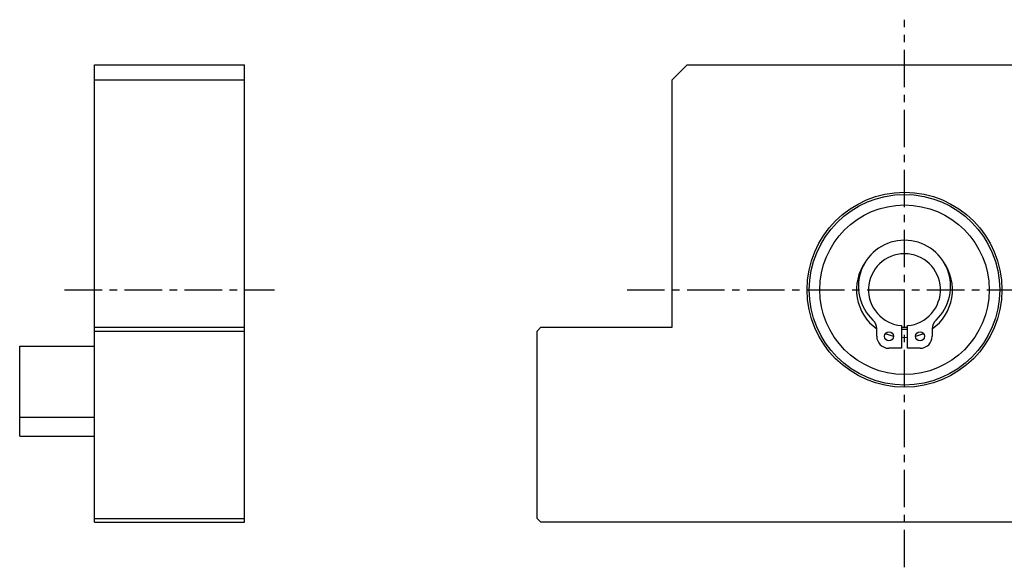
# Model space of a CAD drawing. Header units: millimetres. Extents: x 1656 to 2073, y 907 to 1202.
# Tile 2 of 3: x 1864 to 1996, y 969 to 1042. Entities that reach past the tile are written whole.
import ezdxf

# ---------------------------------------------------------------- set-up
doc = ezdxf.new("R2010")
doc.units = ezdxf.units.MM
doc.linetypes.add('CENTER', pattern=[2, 1.25, -0.25, 0.25, -0.25])
doc.layers.add('S1', color=1, linetype='CENTER')

msp = doc.modelspace()

# ---------------------------------------------------------------- linework, layer by layer
for p, q in [((1874.491046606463, 1035.861571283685), (1894.491046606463, 1035.861571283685)), ((1874.491046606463, 1033.861571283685), (1874.491046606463, 1035.861571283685)), ((1894.491046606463, 1033.861571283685), (1894.491046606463, 1035.861571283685)), ((1951.542896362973, 1033.861571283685), (1953.542896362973, 1035.861571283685)), ((1953.542896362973, 1035.861571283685), (2011.542896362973, 1035.861571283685)), ((1874.491046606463, 1033.861571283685), (1894.491046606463, 1033.861571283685)), ((1874.491046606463, 1000.861571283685), (1874.491046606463, 1033.861571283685)), ((1894.491046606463, 1000.861571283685), (1894.491046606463, 1033.861571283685)), ((1951.542896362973, 1000.861571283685), (1951.542896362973, 1033.861571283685)), ((1982.142896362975, 1001.078266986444), (1982.142896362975, 998.0615712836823)), ((1982.942896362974, 998.0615712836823), (1982.942896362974, 1001.078266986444)), ((1874.491046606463, 1000.361571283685), (1874.491046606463, 1000.861571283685)), ((1874.491046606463, 1000.861571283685), (1894.491046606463, 1000.861571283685)), ((1874.491046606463, 1000.361571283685), (1894.491046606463, 1000.361571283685)), ((1874.491046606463, 975.3615712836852), (1874.491046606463, 1000.361571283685)), ((1894.491046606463, 1000.361571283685), (1894.491046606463, 1000.861571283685)), ((1894.491046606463, 975.3615712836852), (1894.491046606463, 1000.361571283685)), ((1933.542896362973, 1000.361571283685), (1934.042896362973, 1000.861571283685)), ((1933.542896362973, 975.3615712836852), (1933.542896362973, 1000.361571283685)), ((1934.042896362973, 1000.861571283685), (1951.542896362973, 1000.861571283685)), ((1978.842896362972, 999.6615712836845), (1978.842896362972, 1000.657148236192)), ((1986.242896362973, 1000.657148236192), (1986.242896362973, 999.6615712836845)), ((1982.542896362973, 999.4615712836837), (1982.142896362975, 999.4740835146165)), ((1982.942896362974, 999.4740835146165), (1982.542896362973, 999.4615712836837)), ((1864.491046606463, 988.8615712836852), (1864.491046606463, 998.3615712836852)), ((1864.491046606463, 998.3615712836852), (1874.491046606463, 998.3615712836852)), ((1982.142896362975, 998.0615712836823), (1980.442896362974, 998.0615712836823)), ((1984.642896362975, 998.0615712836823), (1982.942896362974, 998.0615712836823)), ((1864.491046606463, 986.3615712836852), (1864.491046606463, 988.8615712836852)), ((1864.491046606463, 988.8615712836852), (1874.491046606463, 988.8615712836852)), ((1864.491046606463, 986.3615712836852), (1874.491046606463, 986.3615712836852)), ((1874.491046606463, 975.3615712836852), (1894.491046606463, 975.3615712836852)), ((1874.491046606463, 974.8615712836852), (1874.491046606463, 975.3615712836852)), ((1874.491046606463, 974.8615712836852), (1894.491046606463, 974.8615712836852)), ((1894.491046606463, 974.8615712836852), (1894.491046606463, 975.3615712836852)), ((1934.042896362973, 974.8615712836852), (1933.542896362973, 975.3615712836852)), ((2031.042896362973, 974.8615712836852), (1934.042896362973, 974.8615712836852))]:
    msp.add_line(p, q)
at = {"flags": 128}
for points in [[(1981.067263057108, 999.6340110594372), (1980.392180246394, 999.833767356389), (1979.972684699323, 1000.000341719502)], [(1982.942896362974, 1000.576687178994), (1982.542896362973, 1000.561571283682), (1982.142896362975, 1000.576687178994)], [(1985.113108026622, 1000.000341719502), (1984.693612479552, 999.833767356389), (1984.018529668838, 999.6340110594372)]]:
    msp.add_lwpolyline(points, dxfattribs=at)
for centre, radius in [((1982.542896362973, 1005.861571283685), 13), ((1982.542896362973, 1005.861571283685), 12.70000000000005), ((1982.542896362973, 1005.861571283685), 11.29999999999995), ((1980.467896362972, 999.6615712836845), 0.6000000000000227), ((1984.617896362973, 999.6615712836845), 0.5999999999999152)]:
    msp.add_circle(centre, radius)
for centre, radius, start, end in [((1982.542896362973, 1006.311571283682), 6.15, 313.1468797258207, 226.8531199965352), ((1982.542896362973, 1005.861571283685), 4.800000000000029, 274.7801918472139, 265.2198081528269), ((1982.542896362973, 1005.861571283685), 6.400000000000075, 144.5592254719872, 234.681227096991), ((1982.542896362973, 1005.861571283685), 6.40000000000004, 305.3187729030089, 35.44077452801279), ((1977.242896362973, 1000.657148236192), 1.599999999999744, 0, 46.85312134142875), ((1987.842896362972, 1000.657148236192), 1.599999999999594, 133.1468797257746, 180), ((1982.542896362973, 1005.861571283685), 4.999999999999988, 265.4114342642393, 274.5885657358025), ((1980.442896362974, 999.6615712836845), 1.599999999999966, 180, 270), ((1984.642896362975, 999.6615712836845), 1.600000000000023, 270, 0)]:
    msp.add_arc(centre, radius, start, end)
at = {"layer": 'S1', "ltscale": 4}
for p, q in [((1982.542896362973, 968.8615712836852), (1982.542896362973, 1041.861571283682)), ((1870.491046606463, 1005.861571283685), (1898.491046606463, 1005.861571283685)), ((1945.542896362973, 1005.861571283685), (2019.542896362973, 1005.861571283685))]:
    msp.add_line(p, q, dxfattribs=at)

doc.saveas('drawing.dxf')
